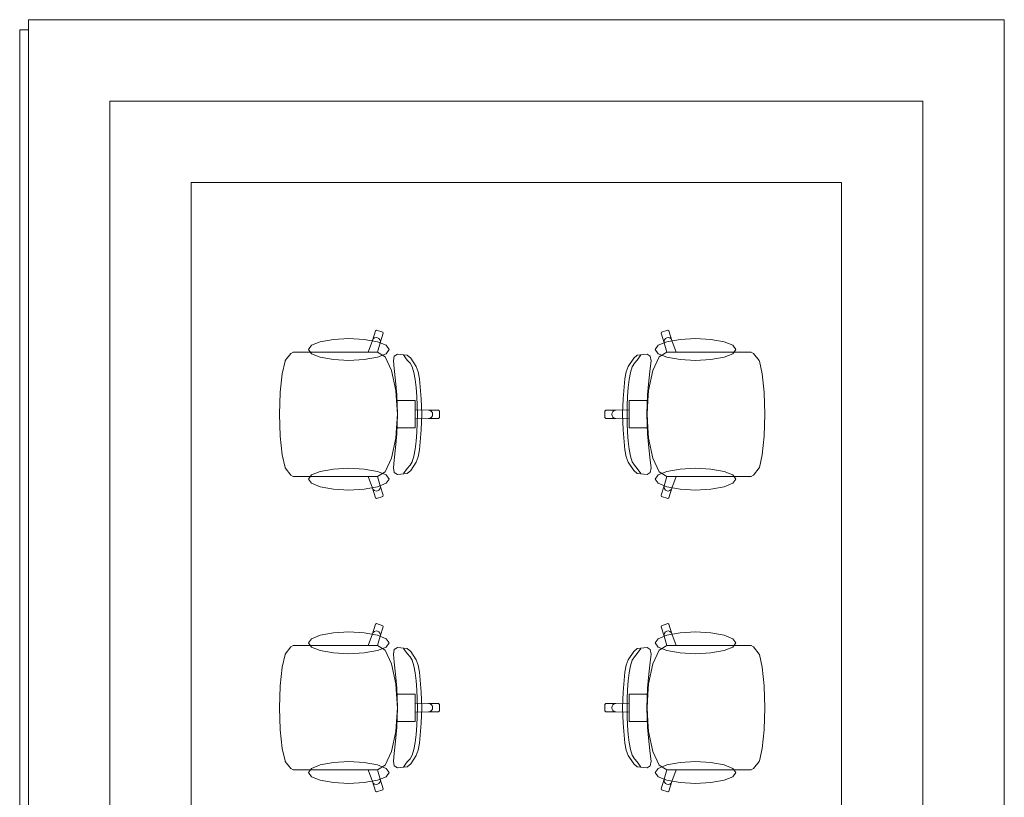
# Model space of a CAD drawing. Header units: millimetres. Extents: x -14761 to 157739, y -22400 to 107990.
# Tile 56 of 190: x 56812 to 60444, y 29070 to 31938. Entities that reach past the tile are written whole.
import ezdxf

# ---------------------------------------------------------------- set-up
doc = ezdxf.new("R2010")
doc.units = ezdxf.units.MM
doc.header["$MEASUREMENT"] = 0
doc.linetypes.add('Wipeout_Contour', pattern=[1000, 0, -1000])
doc.layers.add('Интерьер - конструкции мебели', color=7, linetype='Continuous')
doc.layers.add('Интерьер - Мебель', color=7, linetype='Continuous')

msp = doc.modelspace()

# ---------------------------------------------------------------- linework, layer by layer
at = {"layer": 'Интерьер - конструкции мебели', "color": 7, "linetype": 'Continuous', "lineweight": 15, "flags": 128}
msp.add_lwpolyline([(60444.3, 31900), (56812.2, 31900), (56812.2, 23437.9), (60444.3, 23437.9), (60444.3, 26425), (60444.3, 27575)], close=True, dxfattribs=at)
at = {"layer": 'Интерьер - Мебель', "color": 7, "linetype": 'Continuous', "lineweight": 15}
for p, q in [((58113.5, 30755.4), (58124.9, 30790.8)), ((58116.4, 30760.5), (58121, 30764.2)), ((58121, 30764.2), (58126.6, 30765.8)), ((58124.9, 30790.8), (58128.7, 30792.7)), ((58126.6, 30765.8), (58132.4, 30765.1)), ((58128.7, 30792.7), (58151.5, 30785.3)), ((58132.4, 30765.1), (58137.5, 30762.2)), ((58153.4, 30781.5), (58142, 30746.1)), ((58151.5, 30785.3), (58153.4, 30781.5)), ((59180.3, 30785.3), (59178.4, 30781.5)), ((59178.4, 30781.5), (59189.8, 30746.1)), ((59203.1, 30792.7), (59180.3, 30785.3)), ((59199.4, 30765.1), (59194.3, 30762.2)), ((59205.2, 30765.8), (59199.4, 30765.1)), ((59206.9, 30790.8), (59203.1, 30792.7)), ((59210.8, 30764.2), (59205.2, 30765.8)), ((59218.3, 30755.4), (59206.9, 30790.8)), ((59215.4, 30760.5), (59210.8, 30764.2)), ((58097.8, 30712), (58113.5, 30755.4)), ((58113.5, 30755.4), (58116.4, 30760.5)), ((58142, 30746.1), (58132.3, 30711.9)), ((58137.5, 30762.2), (58141.1, 30757.6)), ((58141.1, 30757.6), (58142.7, 30751.9)), ((58142.7, 30751.9), (58142, 30746.1)), ((59190.7, 30757.6), (59189.1, 30751.9)), ((59189.1, 30751.9), (59189.8, 30746.1)), ((59189.8, 30746.1), (59199.5, 30711.9)), ((59194.3, 30762.2), (59190.7, 30757.6)), ((59218.3, 30755.4), (59215.4, 30760.5)), ((59233.9, 30712), (59218.3, 30755.4)), ((57791.9, 30680.7), (57813, 30707.5)), ((57813, 30707.5), (57821.6, 30712)), ((57821.6, 30712), (57852.7, 30712)), ((57852.7, 30712), (57888.7, 30712)), ((57888.7, 30712), (58097.8, 30712)), ((58132.1, 30712), (58097.8, 30712)), ((58132.1, 30712), (58132.3, 30711.9)), ((58132.3, 30711.9), (58160.2, 30694.6)), ((58160.2, 30694.6), (58183.9, 30644.9)), ((58190.7, 30680.2), (58193.7, 30697.4)), ((58193.7, 30697.4), (58205.3, 30704.1)), ((58205.3, 30704.1), (58241.3, 30700.8)), ((58230.8, 30697.8), (58228.2, 30701.5)), ((58235.9, 30691.5), (58230.8, 30697.8)), ((58242.1, 30682.5), (58235.9, 30691.5)), ((58241.3, 30700.8), (58254.5, 30690.3)), ((59090.5, 30700.8), (59077.3, 30690.3)), ((59089.7, 30682.5), (59095.9, 30691.5)), ((59126.5, 30704.1), (59090.5, 30700.8)), ((59095.9, 30691.5), (59101, 30697.8)), ((59101, 30697.8), (59103.6, 30701.5)), ((59138.1, 30697.4), (59126.5, 30704.1)), ((59141.1, 30680.2), (59138.1, 30697.4)), ((59171.6, 30694.6), (59147.9, 30644.9)), ((59199.5, 30711.9), (59171.6, 30694.6)), ((59199.7, 30712), (59199.5, 30711.9)), ((59199.7, 30712), (59233.9, 30712)), ((59443.1, 30712), (59233.9, 30712)), ((59479.1, 30712), (59443.1, 30712)), ((59510.2, 30712), (59479.1, 30712)), ((59518.8, 30707.5), (59510.2, 30712)), ((59539.9, 30680.7), (59518.8, 30707.5)), ((57780.3, 30632.6), (57791, 30678.5)), ((57791, 30678.5), (57791.9, 30680.7)), ((58193.2, 30651.3), (58190.7, 30680.2)), ((58252.2, 30670.8), (58242.1, 30682.5)), ((58259.8, 30657.6), (58252.2, 30670.8)), ((58254.5, 30690.3), (58274.6, 30659.3)), ((58266.1, 30637.2), (58259.8, 30657.6)), ((58274.6, 30659.3), (58281.8, 30639.3)), ((59057.2, 30659.3), (59049.9, 30639.3)), ((59077.3, 30690.3), (59057.2, 30659.3)), ((59065.7, 30637.2), (59072, 30657.6)), ((59072, 30657.6), (59079.6, 30670.8)), ((59079.6, 30670.8), (59089.7, 30682.5)), ((59138.5, 30651.3), (59141.1, 30680.2)), ((59540.8, 30678.5), (59539.9, 30680.7)), ((59551.5, 30632.6), (59540.8, 30678.5)), ((57773.1, 30563.8), (57780.3, 30632.6)), ((58183.9, 30644.9), (58199.8, 30570.5)), ((58199.1, 30606), (58193.2, 30651.3)), ((58271, 30611.3), (58266.1, 30637.2)), ((58281.8, 30639.3), (58286.6, 30613.4)), ((59049.9, 30639.3), (59045.1, 30613.4)), ((59060.7, 30611.3), (59065.7, 30637.2)), ((59147.9, 30644.9), (59132, 30570.5)), ((59132.7, 30606), (59138.5, 30651.3)), ((59558.6, 30563.8), (59551.5, 30632.6)), ((58203.7, 30555), (58199.1, 30606)), ((58274.7, 30581.3), (58271, 30611.3)), ((58286.6, 30613.4), (58293.6, 30540.2)), ((59045.1, 30613.4), (59038.2, 30540.2)), ((59057, 30581.3), (59060.7, 30611.3)), ((59128.1, 30555), (59132.7, 30606)), ((57770.6, 30482.7), (57773, 30562.8)), ((57773, 30562.8), (57773.1, 30563.8)), ((58199.8, 30570.5), (58202.2, 30533.1)), ((58206.1, 30482.7), (58203.7, 30555)), ((58277.3, 30548.8), (58274.7, 30581.3)), ((58278.7, 30515.5), (58277.3, 30548.8)), ((59053.1, 30515.5), (59054.5, 30548.8)), ((59054.5, 30548.8), (59057, 30581.3)), ((59125.7, 30482.7), (59128.1, 30555)), ((59132, 30570.5), (59129.6, 30533.1)), ((59558.7, 30562.8), (59558.6, 30563.8)), ((59561.2, 30482.7), (59558.7, 30562.8)), ((58202.2, 30533.1), (58205.4, 30482.7)), ((58202.2, 30533.1), (58240.9, 30533.1)), ((58240.9, 30533.1), (58270.8, 30533.1)), ((58270.8, 30533.1), (58270.8, 30499.6)), ((58279.2, 30482.7), (58278.7, 30515.5)), ((58293.6, 30540.2), (58295.8, 30482.7)), ((59038.2, 30540.2), (59036, 30482.7)), ((59052.6, 30482.7), (59053.1, 30515.5)), ((59090.9, 30533.1), (59061, 30533.1)), ((59061, 30533.1), (59061, 30499.6)), ((59129.6, 30533.1), (59090.9, 30533.1)), ((59129.6, 30533.1), (59126.4, 30482.7)), ((57770.6, 30482.7), (57773, 30402.7)), ((58202.2, 30432.4), (58205.4, 30482.7)), ((58206.1, 30482.7), (58203.7, 30410.4)), ((58270.8, 30499.6), (58270.8, 30482.7)), ((58270.8, 30499.6), (58320.7, 30497.8)), ((58270.8, 30465.8), (58270.8, 30482.7)), ((58279.2, 30482.7), (58278.7, 30450)), ((58293.6, 30425.2), (58295.8, 30482.7)), ((58320.7, 30497.8), (58326.4, 30496.7)), ((58320.7, 30497.8), (58357.6, 30497.8)), ((58326.4, 30496.7), (58331.3, 30493.4)), ((58331.3, 30493.4), (58334.5, 30488.5)), ((58331.3, 30472.1), (58334.5, 30477)), ((58334.5, 30488.5), (58335.6, 30482.7)), ((58334.5, 30477), (58335.6, 30482.7)), ((58357.6, 30497.8), (58360.6, 30494.8)), ((58360.6, 30494.8), (58360.6, 30482.7)), ((58360.6, 30470.7), (58360.6, 30482.7)), ((58974.2, 30497.8), (58971.2, 30494.8)), ((58971.2, 30494.8), (58971.2, 30482.7)), ((58971.2, 30470.7), (58971.2, 30482.7)), ((59011.1, 30497.8), (58974.2, 30497.8)), ((58997.3, 30488.5), (58996.1, 30482.7)), ((58997.3, 30477), (58996.1, 30482.7)), ((59000.5, 30493.4), (58997.3, 30488.5)), ((59000.5, 30472.1), (58997.3, 30477)), ((59005.4, 30496.7), (59000.5, 30493.4)), ((59011.1, 30497.8), (59005.4, 30496.7)), ((59061, 30499.6), (59011.1, 30497.8)), ((59038.2, 30425.2), (59036, 30482.7)), ((59052.6, 30482.7), (59053.1, 30450)), ((59061, 30499.6), (59061, 30482.7)), ((59061, 30465.8), (59061, 30482.7)), ((59125.7, 30482.7), (59128.1, 30410.4)), ((59129.6, 30432.4), (59126.4, 30482.7)), ((59561.2, 30482.7), (59558.7, 30402.7)), ((58270.8, 30465.8), (58320.7, 30467.6)), ((58270.8, 30432.4), (58270.8, 30465.8)), ((58278.7, 30450), (58277.3, 30416.6)), ((58320.7, 30467.6), (58326.4, 30468.8)), ((58320.7, 30467.6), (58357.6, 30467.6)), ((58326.4, 30468.8), (58331.3, 30472.1)), ((58357.6, 30467.6), (58360.6, 30470.7)), ((58974.2, 30467.6), (58971.2, 30470.7)), ((59011.1, 30467.6), (58974.2, 30467.6)), ((59005.4, 30468.8), (59000.5, 30472.1)), ((59011.1, 30467.6), (59005.4, 30468.8)), ((59061, 30465.8), (59011.1, 30467.6)), ((59053.1, 30450), (59054.5, 30416.6)), ((59061, 30432.4), (59061, 30465.8)), ((57773, 30402.7), (57773.1, 30401.6)), ((57773.1, 30401.6), (57780.3, 30332.9)), ((58203.7, 30410.4), (58199.1, 30359.5)), ((58199.8, 30395), (58202.2, 30432.4)), ((58202.2, 30432.4), (58240.9, 30432.4)), ((58240.9, 30432.4), (58270.8, 30432.4)), ((58277.3, 30416.6), (58274.7, 30384.2)), ((58286.6, 30352), (58293.6, 30425.2)), ((59045.1, 30352), (59038.2, 30425.2)), ((59054.5, 30416.6), (59057, 30384.2)), ((59090.9, 30432.4), (59061, 30432.4)), ((59129.6, 30432.4), (59090.9, 30432.4)), ((59128.1, 30410.4), (59132.7, 30359.5)), ((59132, 30395), (59129.6, 30432.4)), ((59558.6, 30401.6), (59551.5, 30332.9)), ((59558.7, 30402.7), (59558.6, 30401.6)), ((58183.9, 30320.6), (58199.8, 30395)), ((58274.7, 30384.2), (58271, 30354.2)), ((59057, 30384.2), (59060.7, 30354.2)), ((59147.9, 30320.6), (59132, 30395)), ((57780.3, 30332.9), (57791, 30287)), ((58199.1, 30359.5), (58193.2, 30314.2)), ((58266.1, 30328.3), (58259.8, 30307.9)), ((58271, 30354.2), (58266.1, 30328.3)), ((58281.8, 30326.2), (58286.6, 30352)), ((59049.9, 30326.2), (59045.1, 30352)), ((59060.7, 30354.2), (59065.7, 30328.3)), ((59065.7, 30328.3), (59072, 30307.9)), ((59132.7, 30359.5), (59138.5, 30314.2)), ((59551.5, 30332.9), (59540.8, 30287)), ((58160.2, 30270.9), (58183.9, 30320.6)), ((58193.2, 30314.2), (58190.7, 30285.3)), ((58252.2, 30294.7), (58242.1, 30283)), ((58259.8, 30307.9), (58252.2, 30294.7)), ((58254.5, 30275.2), (58274.6, 30306.2)), ((58274.6, 30306.2), (58281.8, 30326.2)), ((59057.2, 30306.2), (59049.9, 30326.2)), ((59077.3, 30275.2), (59057.2, 30306.2)), ((59072, 30307.9), (59079.6, 30294.7)), ((59079.6, 30294.7), (59089.7, 30283)), ((59138.5, 30314.2), (59141.1, 30285.3)), ((59171.6, 30270.9), (59147.9, 30320.6)), ((57791, 30287), (57791.9, 30284.8)), ((57791.9, 30284.8), (57813, 30258)), ((57813, 30258), (57821.6, 30253.5)), ((58132.3, 30253.6), (58160.2, 30270.9)), ((58190.7, 30285.3), (58193.7, 30268.1)), ((58193.7, 30268.1), (58205.3, 30261.3)), ((58205.3, 30261.3), (58241.3, 30264.6)), ((58230.8, 30267.7), (58228.2, 30264)), ((58235.9, 30274), (58230.8, 30267.7)), ((58242.1, 30283), (58235.9, 30274)), ((58241.3, 30264.6), (58254.5, 30275.2)), ((59090.5, 30264.6), (59077.3, 30275.2)), ((59089.7, 30283), (59095.9, 30274)), ((59126.5, 30261.3), (59090.5, 30264.6)), ((59095.9, 30274), (59101, 30267.7)), ((59101, 30267.7), (59103.6, 30264)), ((59138.1, 30268.1), (59126.5, 30261.3)), ((59141.1, 30285.3), (59138.1, 30268.1)), ((59199.5, 30253.6), (59171.6, 30270.9)), ((59518.8, 30258), (59510.2, 30253.5)), ((59539.9, 30284.8), (59518.8, 30258)), ((59540.8, 30287), (59539.9, 30284.8)), ((57821.6, 30253.5), (57852.7, 30253.5)), ((57852.7, 30253.5), (57888.7, 30253.5)), ((57888.7, 30253.5), (58097.8, 30253.5)), ((58132.1, 30253.5), (58097.8, 30253.5)), ((58097.8, 30253.5), (58113.5, 30210.1)), ((58132.1, 30253.5), (58132.3, 30253.6)), ((58142, 30219.4), (58132.3, 30253.6)), ((58142.7, 30213.6), (58142, 30219.4)), ((58153.4, 30184), (58142, 30219.4)), ((59178.4, 30184), (59189.8, 30219.4)), ((59189.1, 30213.6), (59189.8, 30219.4)), ((59189.8, 30219.4), (59199.5, 30253.6)), ((59199.7, 30253.5), (59199.5, 30253.6)), ((59199.7, 30253.5), (59233.9, 30253.5)), ((59233.9, 30253.5), (59218.3, 30210.1)), ((59443.1, 30253.5), (59233.9, 30253.5)), ((59479.1, 30253.5), (59443.1, 30253.5)), ((59510.2, 30253.5), (59479.1, 30253.5)), ((58113.5, 30210.1), (58116.4, 30205)), ((58113.5, 30210.1), (58124.9, 30174.7)), ((58116.4, 30205), (58121, 30201.3)), ((58121, 30201.3), (58126.6, 30199.7)), ((58126.6, 30199.7), (58132.4, 30200.4)), ((58132.4, 30200.4), (58137.5, 30203.3)), ((58137.5, 30203.3), (58141.1, 30207.9)), ((58141.1, 30207.9), (58142.7, 30213.6)), ((58151.5, 30180.2), (58153.4, 30184)), ((59180.3, 30180.2), (59178.4, 30184)), ((59190.7, 30207.9), (59189.1, 30213.6)), ((59194.3, 30203.3), (59190.7, 30207.9)), ((59199.4, 30200.4), (59194.3, 30203.3)), ((59205.2, 30199.7), (59199.4, 30200.4)), ((59210.8, 30201.3), (59205.2, 30199.7)), ((59218.3, 30210.1), (59206.9, 30174.7)), ((59215.4, 30205), (59210.8, 30201.3)), ((59218.3, 30210.1), (59215.4, 30205)), ((58124.9, 30174.7), (58128.7, 30172.7)), ((58128.7, 30172.7), (58151.5, 30180.2)), ((59203.1, 30172.7), (59180.3, 30180.2)), ((59206.9, 30174.7), (59203.1, 30172.7)), ((58124.9, 29708.8), (58128.7, 29710.8)), ((58128.7, 29710.8), (58151.5, 29703.3)), ((59203.1, 29710.8), (59180.3, 29703.3)), ((59206.9, 29708.8), (59203.1, 29710.8)), ((58113.5, 29673.4), (58124.9, 29708.8)), ((58113.5, 29673.4), (58116.4, 29678.6)), ((58116.4, 29678.6), (58121, 29682.2)), ((58121, 29682.2), (58126.6, 29683.8)), ((58126.6, 29683.8), (58132.4, 29683.1)), ((58132.4, 29683.1), (58137.5, 29680.2)), ((58137.5, 29680.2), (58141.1, 29675.6)), ((58141.1, 29675.6), (58142.7, 29669.9)), ((58153.4, 29699.5), (58142, 29664.1)), ((58151.5, 29703.3), (58153.4, 29699.5)), ((59180.3, 29703.3), (59178.4, 29699.5)), ((59178.4, 29699.5), (59189.8, 29664.1)), ((59190.7, 29675.6), (59189.1, 29669.9)), ((59194.3, 29680.2), (59190.7, 29675.6)), ((59199.4, 29683.1), (59194.3, 29680.2)), ((59205.2, 29683.8), (59199.4, 29683.1)), ((59210.8, 29682.2), (59205.2, 29683.8)), ((59218.3, 29673.4), (59206.9, 29708.8)), ((59215.4, 29678.6), (59210.8, 29682.2)), ((59218.3, 29673.4), (59215.4, 29678.6)), ((58097.8, 29630), (58113.5, 29673.4)), ((58142, 29664.1), (58132.3, 29629.9)), ((58142.7, 29669.9), (58142, 29664.1)), ((59189.1, 29669.9), (59189.8, 29664.1)), ((59189.8, 29664.1), (59199.5, 29629.9)), ((59233.9, 29630), (59218.3, 29673.4)), ((57791.9, 29598.7), (57813, 29625.5)), ((57813, 29625.5), (57821.6, 29630)), ((57821.6, 29630), (57852.7, 29630)), ((57852.7, 29630), (57888.7, 29630)), ((57888.7, 29630), (58097.8, 29630)), ((58132.1, 29630), (58097.8, 29630)), ((58132.1, 29630), (58132.3, 29629.9)), ((58132.3, 29629.9), (58160.2, 29612.6)), ((58160.2, 29612.6), (58183.9, 29562.9)), ((58190.7, 29598.2), (58193.7, 29615.5)), ((58193.7, 29615.5), (58205.3, 29622.2)), ((58205.3, 29622.2), (58241.3, 29618.9)), ((58230.8, 29615.8), (58228.2, 29619.5)), ((58235.9, 29609.5), (58230.8, 29615.8)), ((58242.1, 29600.5), (58235.9, 29609.5)), ((58241.3, 29618.9), (58254.5, 29608.3)), ((58254.5, 29608.3), (58274.6, 29577.3)), ((59077.3, 29608.3), (59057.2, 29577.3)), ((59090.5, 29618.9), (59077.3, 29608.3)), ((59089.7, 29600.5), (59095.9, 29609.5)), ((59126.5, 29622.2), (59090.5, 29618.9)), ((59095.9, 29609.5), (59101, 29615.8)), ((59101, 29615.8), (59103.6, 29619.5)), ((59138.1, 29615.5), (59126.5, 29622.2)), ((59141.1, 29598.2), (59138.1, 29615.5)), ((59171.6, 29612.6), (59147.9, 29562.9)), ((59199.5, 29629.9), (59171.6, 29612.6)), ((59199.7, 29630), (59199.5, 29629.9)), ((59199.7, 29630), (59233.9, 29630)), ((59443.1, 29630), (59233.9, 29630)), ((59479.1, 29630), (59443.1, 29630)), ((59510.2, 29630), (59479.1, 29630)), ((59518.8, 29625.5), (59510.2, 29630)), ((59539.9, 29598.7), (59518.8, 29625.5)), ((57780.3, 29550.6), (57791, 29596.6)), ((57791, 29596.6), (57791.9, 29598.7)), ((58193.2, 29569.3), (58190.7, 29598.2)), ((58199.1, 29524), (58193.2, 29569.3)), ((58252.2, 29588.8), (58242.1, 29600.5)), ((58259.8, 29575.6), (58252.2, 29588.8)), ((58266.1, 29555.2), (58259.8, 29575.6)), ((58274.6, 29577.3), (58281.8, 29557.4)), ((59057.2, 29577.3), (59049.9, 29557.4)), ((59065.7, 29555.2), (59072, 29575.6)), ((59072, 29575.6), (59079.6, 29588.8)), ((59079.6, 29588.8), (59089.7, 29600.5)), ((59132.7, 29524), (59138.5, 29569.3)), ((59138.5, 29569.3), (59141.1, 29598.2)), ((59540.8, 29596.6), (59539.9, 29598.7)), ((59551.5, 29550.6), (59540.8, 29596.6)), ((57773.1, 29481.9), (57780.3, 29550.6)), ((58183.9, 29562.9), (58199.8, 29488.5)), ((58271, 29529.3), (58266.1, 29555.2)), ((58274.7, 29499.3), (58271, 29529.3)), ((58281.8, 29557.4), (58286.6, 29531.5)), ((58286.6, 29531.5), (58293.6, 29458.3)), ((59045.1, 29531.5), (59038.2, 29458.3)), ((59049.9, 29557.4), (59045.1, 29531.5)), ((59057, 29499.3), (59060.7, 29529.3)), ((59060.7, 29529.3), (59065.7, 29555.2)), ((59147.9, 29562.9), (59132, 29488.5)), ((59558.6, 29481.9), (59551.5, 29550.6)), ((58203.7, 29473.1), (58199.1, 29524)), ((58277.3, 29466.9), (58274.7, 29499.3)), ((59054.5, 29466.9), (59057, 29499.3)), ((59128.1, 29473.1), (59132.7, 29524)), ((57770.6, 29400.8), (57773, 29480.8)), ((57773, 29480.8), (57773.1, 29481.9)), ((58199.8, 29488.5), (58202.2, 29451.1)), ((58206.1, 29400.8), (58203.7, 29473.1)), ((58278.7, 29433.5), (58277.3, 29466.9)), ((58293.6, 29458.3), (58295.8, 29400.8)), ((59038.2, 29458.3), (59036, 29400.8)), ((59053.1, 29433.5), (59054.5, 29466.9)), ((59125.7, 29400.8), (59128.1, 29473.1)), ((59132, 29488.5), (59129.6, 29451.1)), ((59558.7, 29480.8), (59558.6, 29481.9)), ((59561.2, 29400.8), (59558.7, 29480.8)), ((58202.2, 29451.1), (58205.4, 29400.8)), ((58202.2, 29451.1), (58240.9, 29451.1)), ((58240.9, 29451.1), (58270.8, 29451.1)), ((58270.8, 29451.1), (58270.8, 29417.7)), ((58279.2, 29400.8), (58278.7, 29433.5)), ((59052.6, 29400.8), (59053.1, 29433.5)), ((59090.9, 29451.1), (59061, 29451.1)), ((59061, 29451.1), (59061, 29417.7)), ((59129.6, 29451.1), (59090.9, 29451.1)), ((59129.6, 29451.1), (59126.4, 29400.8)), ((57770.6, 29400.8), (57773, 29320.7)), ((58202.2, 29350.5), (58205.4, 29400.8)), ((58206.1, 29400.8), (58203.7, 29328.5)), ((58270.8, 29417.7), (58270.8, 29400.8)), ((58270.8, 29417.7), (58320.7, 29415.9)), ((58270.8, 29383.9), (58270.8, 29400.8)), ((58270.8, 29383.9), (58320.7, 29385.7)), ((58270.8, 29350.5), (58270.8, 29383.9)), ((58279.2, 29400.8), (58278.7, 29368.1)), ((58293.6, 29343.3), (58295.8, 29400.8)), ((58320.7, 29415.9), (58326.4, 29414.7)), ((58320.7, 29415.9), (58357.6, 29415.9)), ((58320.7, 29385.7), (58326.4, 29386.8)), ((58320.7, 29385.7), (58357.6, 29385.7)), ((58326.4, 29414.7), (58331.3, 29411.5)), ((58326.4, 29386.8), (58331.3, 29390.1)), ((58331.3, 29411.5), (58334.5, 29406.6)), ((58331.3, 29390.1), (58334.5, 29395)), ((58334.5, 29406.6), (58335.6, 29400.8)), ((58334.5, 29395), (58335.6, 29400.8)), ((58357.6, 29415.9), (58360.6, 29412.9)), ((58357.6, 29385.7), (58360.6, 29388.7)), ((58360.6, 29412.9), (58360.6, 29400.8)), ((58360.6, 29388.7), (58360.6, 29400.8)), ((58974.2, 29415.9), (58971.2, 29412.9)), ((58971.2, 29412.9), (58971.2, 29400.8)), ((58971.2, 29388.7), (58971.2, 29400.8)), ((58974.2, 29385.7), (58971.2, 29388.7)), ((59011.1, 29415.9), (58974.2, 29415.9)), ((59011.1, 29385.7), (58974.2, 29385.7)), ((58997.3, 29406.6), (58996.1, 29400.8)), ((58997.3, 29395), (58996.1, 29400.8)), ((59000.5, 29411.5), (58997.3, 29406.6)), ((59000.5, 29390.1), (58997.3, 29395)), ((59005.4, 29414.7), (59000.5, 29411.5)), ((59005.4, 29386.8), (59000.5, 29390.1)), ((59011.1, 29415.9), (59005.4, 29414.7)), ((59011.1, 29385.7), (59005.4, 29386.8)), ((59061, 29417.7), (59011.1, 29415.9)), ((59061, 29383.9), (59011.1, 29385.7)), ((59038.2, 29343.3), (59036, 29400.8)), ((59052.6, 29400.8), (59053.1, 29368.1)), ((59061, 29417.7), (59061, 29400.8)), ((59061, 29383.9), (59061, 29400.8)), ((59061, 29350.5), (59061, 29383.9)), ((59125.7, 29400.8), (59128.1, 29328.5)), ((59129.6, 29350.5), (59126.4, 29400.8)), ((59561.2, 29400.8), (59558.7, 29320.7)), ((58199.8, 29313), (58202.2, 29350.5)), ((58202.2, 29350.5), (58240.9, 29350.5)), ((58240.9, 29350.5), (58270.8, 29350.5)), ((58278.7, 29368.1), (58277.3, 29334.7)), ((59053.1, 29368.1), (59054.5, 29334.7)), ((59090.9, 29350.5), (59061, 29350.5)), ((59129.6, 29350.5), (59090.9, 29350.5)), ((59132, 29313), (59129.6, 29350.5)), ((57773, 29320.7), (57773.1, 29319.7)), ((57773.1, 29319.7), (57780.3, 29250.9)), ((58183.9, 29238.7), (58199.8, 29313)), ((58203.7, 29328.5), (58199.1, 29277.5)), ((58277.3, 29334.7), (58274.7, 29302.2)), ((58286.6, 29270.1), (58293.6, 29343.3)), ((59045.1, 29270.1), (59038.2, 29343.3)), ((59054.5, 29334.7), (59057, 29302.2)), ((59128.1, 29328.5), (59132.7, 29277.5)), ((59147.9, 29238.7), (59132, 29313)), ((59558.6, 29319.7), (59551.5, 29250.9)), ((59558.7, 29320.7), (59558.6, 29319.7)), ((58199.1, 29277.5), (58193.2, 29232.2)), ((58274.7, 29302.2), (58271, 29272.3)), ((59057, 29302.2), (59060.7, 29272.3)), ((59132.7, 29277.5), (59138.5, 29232.2)), ((57780.3, 29250.9), (57791, 29205)), ((58160.2, 29189), (58183.9, 29238.7)), ((58266.1, 29246.3), (58259.8, 29226)), ((58271, 29272.3), (58266.1, 29246.3)), ((58274.6, 29224.2), (58281.8, 29244.2)), ((58281.8, 29244.2), (58286.6, 29270.1)), ((59049.9, 29244.2), (59045.1, 29270.1)), ((59057.2, 29224.2), (59049.9, 29244.2)), ((59060.7, 29272.3), (59065.7, 29246.3)), ((59065.7, 29246.3), (59072, 29226)), ((59171.6, 29189), (59147.9, 29238.7)), ((59551.5, 29250.9), (59540.8, 29205)), ((57791, 29205), (57791.9, 29202.9)), ((57791.9, 29202.9), (57813, 29176.1)), ((58193.2, 29232.2), (58190.7, 29203.3)), ((58190.7, 29203.3), (58193.7, 29186.1)), ((58252.2, 29212.8), (58242.1, 29201.1)), ((58259.8, 29226), (58252.2, 29212.8)), ((58254.5, 29193.2), (58274.6, 29224.2)), ((59077.3, 29193.2), (59057.2, 29224.2)), ((59072, 29226), (59079.6, 29212.8)), ((59079.6, 29212.8), (59089.7, 29201.1)), ((59141.1, 29203.3), (59138.1, 29186.1)), ((59138.5, 29232.2), (59141.1, 29203.3)), ((59539.9, 29202.9), (59518.8, 29176.1)), ((59540.8, 29205), (59539.9, 29202.9)), ((57813, 29176.1), (57821.6, 29171.5)), ((57821.6, 29171.5), (57852.7, 29171.5)), ((57852.7, 29171.5), (57888.7, 29171.5)), ((57888.7, 29171.5), (58097.8, 29171.5)), ((58132.1, 29171.5), (58097.8, 29171.5)), ((58097.8, 29171.5), (58113.5, 29128.1)), ((58132.1, 29171.5), (58132.3, 29171.6)), ((58132.3, 29171.6), (58160.2, 29189)), ((58142, 29137.5), (58132.3, 29171.6)), ((58193.7, 29186.1), (58205.3, 29179.4)), ((58205.3, 29179.4), (58241.3, 29182.7)), ((58230.8, 29185.8), (58228.2, 29182)), ((58235.9, 29192), (58230.8, 29185.8)), ((58242.1, 29201.1), (58235.9, 29192)), ((58241.3, 29182.7), (58254.5, 29193.2)), ((59090.5, 29182.7), (59077.3, 29193.2)), ((59089.7, 29201.1), (59095.9, 29192)), ((59126.5, 29179.4), (59090.5, 29182.7)), ((59095.9, 29192), (59101, 29185.8)), ((59101, 29185.8), (59103.6, 29182)), ((59138.1, 29186.1), (59126.5, 29179.4)), ((59199.5, 29171.6), (59171.6, 29189)), ((59189.8, 29137.5), (59199.5, 29171.6)), ((59199.7, 29171.5), (59199.5, 29171.6)), ((59199.7, 29171.5), (59233.9, 29171.5)), ((59233.9, 29171.5), (59218.3, 29128.1)), ((59443.1, 29171.5), (59233.9, 29171.5)), ((59479.1, 29171.5), (59443.1, 29171.5)), ((59510.2, 29171.5), (59479.1, 29171.5)), ((59518.8, 29176.1), (59510.2, 29171.5)), ((58141.1, 29125.9), (58142.7, 29131.6)), ((58142.7, 29131.6), (58142, 29137.5)), ((58153.4, 29102), (58142, 29137.5)), ((59178.4, 29102), (59189.8, 29137.5)), ((59189.1, 29131.6), (59189.8, 29137.5)), ((59190.7, 29125.9), (59189.1, 29131.6)), ((58113.5, 29128.1), (58116.4, 29123)), ((58113.5, 29128.1), (58124.9, 29092.7)), ((58116.4, 29123), (58121, 29119.3)), ((58121, 29119.3), (58126.6, 29117.7)), ((58126.6, 29117.7), (58132.4, 29118.4)), ((58128.7, 29090.8), (58151.5, 29098.2)), ((58132.4, 29118.4), (58137.5, 29121.3)), ((58137.5, 29121.3), (58141.1, 29125.9)), ((58151.5, 29098.2), (58153.4, 29102)), ((59180.3, 29098.2), (59178.4, 29102)), ((59203.1, 29090.8), (59180.3, 29098.2)), ((59194.3, 29121.3), (59190.7, 29125.9)), ((59199.4, 29118.4), (59194.3, 29121.3)), ((59205.2, 29117.7), (59199.4, 29118.4)), ((59210.8, 29119.3), (59205.2, 29117.7)), ((59218.3, 29128.1), (59206.9, 29092.7)), ((59215.4, 29123), (59210.8, 29119.3)), ((59218.3, 29128.1), (59215.4, 29123)), ((58124.9, 29092.7), (58128.7, 29090.8)), ((59206.9, 29092.7), (59203.1, 29090.8))]:
    msp.add_line(p, q, dxfattribs=at)
at = {"layer": 'Интерьер - Мебель', "color": 7, "linetype": 'Continuous', "lineweight": 15, "flags": 128}
for points in [[(58026.5, 30762), (58083.5, 30758.9), (58131.9, 30750.2), (58164.2, 30737.2), (58175.5, 30721.7), (58164.2, 30706.3), (58131.9, 30693.3), (58083.5, 30684.6), (58026.5, 30681.5), (57969.5, 30684.6), (57921.1, 30693.3), (57888.8, 30706.3), (57877.5, 30721.7), (57888.8, 30737.2), (57921.1, 30750.2), (57969.5, 30758.9)], [(59305.3, 30762), (59248.3, 30758.9), (59199.9, 30750.2), (59167.6, 30737.2), (59156.3, 30721.7), (59167.6, 30706.3), (59199.9, 30693.3), (59248.3, 30684.6), (59305.3, 30681.5), (59362.3, 30684.6), (59410.6, 30693.3), (59442.9, 30706.3), (59454.3, 30721.7), (59442.9, 30737.2), (59410.6, 30750.2), (59362.3, 30758.9)], [(58026.5, 30203.5), (58083.5, 30206.5), (58131.9, 30215.3), (58164.2, 30228.3), (58175.5, 30243.7), (58164.2, 30259.1), (58131.9, 30272.2), (58083.5, 30280.9), (58026.5, 30284), (57969.5, 30280.9), (57921.1, 30272.2), (57888.8, 30259.1), (57877.5, 30243.7), (57888.8, 30228.3), (57921.1, 30215.3), (57969.5, 30206.5)], [(59305.3, 30203.5), (59248.3, 30206.5), (59199.9, 30215.3), (59167.6, 30228.3), (59156.3, 30243.7), (59167.6, 30259.1), (59199.9, 30272.2), (59248.3, 30280.9), (59305.3, 30284), (59362.3, 30280.9), (59410.6, 30272.2), (59442.9, 30259.1), (59454.3, 30243.7), (59442.9, 30228.3), (59410.6, 30215.3), (59362.3, 30206.5)], [(58026.5, 29680), (58083.5, 29677), (58131.9, 29668.2), (58164.2, 29655.2), (58175.5, 29639.8), (58164.2, 29624.4), (58131.9, 29611.3), (58083.5, 29602.6), (58026.5, 29599.5), (57969.5, 29602.6), (57921.1, 29611.3), (57888.8, 29624.4), (57877.5, 29639.8), (57888.8, 29655.2), (57921.1, 29668.2), (57969.5, 29677)], [(59305.3, 29680), (59248.3, 29677), (59199.9, 29668.2), (59167.6, 29655.2), (59156.3, 29639.8), (59167.6, 29624.4), (59199.9, 29611.3), (59248.3, 29602.6), (59305.3, 29599.5), (59362.3, 29602.6), (59410.6, 29611.3), (59442.9, 29624.4), (59454.3, 29639.8), (59442.9, 29655.2), (59410.6, 29668.2), (59362.3, 29677)], [(58026.5, 29121.5), (58083.5, 29124.6), (58131.9, 29133.3), (58164.2, 29146.4), (58175.5, 29161.8), (58164.2, 29177.2), (58131.9, 29190.2), (58083.5, 29199), (58026.5, 29202), (57969.5, 29199), (57921.1, 29190.2), (57888.8, 29177.2), (57877.5, 29161.8), (57888.8, 29146.4), (57921.1, 29133.3), (57969.5, 29124.6)], [(59305.3, 29121.5), (59248.3, 29124.6), (59199.9, 29133.3), (59167.6, 29146.4), (59156.3, 29161.8), (59167.6, 29177.2), (59199.9, 29190.2), (59248.3, 29199), (59305.3, 29202), (59362.3, 29199), (59410.6, 29190.2), (59442.9, 29177.2), (59454.3, 29161.8), (59442.9, 29146.4), (59410.6, 29133.3), (59362.3, 29124.6)]]:
    msp.add_lwpolyline(points, close=True, dxfattribs=at)

# ---------------------------------------------------------------- next in the draw order: wipeouts: each hides what was drawn before it
at = {"color": 254, "linetype": 'Wipeout_Contour', "lineweight": 0, "ltscale": 195575.785215}
msp.add_wipeout([(57144.3, 31637.9), (56844.3, 31937.9), (56844.3, 31637.9)], dxfattribs=at).dxf.layer = 'Интерьер - конструкции мебели'
at = {"color": 254, "linetype": 'Wipeout_Contour', "lineweight": 0, "ltscale": 204544.413476}
msp.add_wipeout([(60144.3, 31637.9), (60444.3, 31637.9), (60444.3, 31937.9)], dxfattribs=at).dxf.layer = 'Интерьер - конструкции мебели'

# ---------------------------------------------------------------- next in the draw order: wipeouts: each hides what was drawn before it
at = {"color": 254, "linetype": 'Wipeout_Contour', "lineweight": 0, "ltscale": 195927.597412}
msp.add_wipeout([(57444.3, 31337.9), (57144.3, 31637.9), (57144.3, 31337.9)], dxfattribs=at).dxf.layer = 'Интерьер - конструкции мебели'
at = {"color": 254, "linetype": 'Wipeout_Contour', "lineweight": 0, "ltscale": 203329.277211}
msp.add_wipeout([(59844.3, 31337.9), (60144.3, 31337.9), (60144.3, 31637.9)], dxfattribs=at).dxf.layer = 'Интерьер - конструкции мебели'

# ---------------------------------------------------------------- next in the draw order: wipeouts: each hides what was drawn before it
at = {"color": 254, "linetype": 'Wipeout_Contour', "lineweight": 0, "ltscale": 204420.297977}
msp.add_wipeout([(60144.3, 31637.9), (60444.3, 31937.9), (60144.3, 31937.9)], dxfattribs=at).dxf.layer = 'Интерьер - конструкции мебели'

# ---------------------------------------------------------------- next in the draw order: linework, layer by layer
at = {"layer": 'Интерьер - конструкции мебели', "color": 7, "linetype": 'Continuous', "lineweight": 15, "flags": 128}
msp.add_lwpolyline([(60444.3, 31937.9), (60444.3, 31637.9)], dxfattribs=at)

# ---------------------------------------------------------------- next in the draw order: wipeouts: each hides what was drawn before it
at = {"color": 254, "linetype": 'Wipeout_Contour', "lineweight": 0, "ltscale": 266837.945388}
msp.add_wipeout([(57144.3, 31637.9), (60144.3, 31637.9), (60144.3, 31937.9), (57144.3, 31937.9)], dxfattribs=at).dxf.layer = 'Интерьер - конструкции мебели'

# ---------------------------------------------------------------- next in the draw order: wipeouts: each hides what was drawn before it
at = {"color": 254, "linetype": 'Wipeout_Contour', "lineweight": 0, "ltscale": 195983.532568}
msp.add_wipeout([(57144.3, 31937.9), (56844.3, 31937.9), (57144.3, 31637.9)], dxfattribs=at).dxf.layer = 'Интерьер - конструкции мебели'
at = {"color": 254, "linetype": 'Wipeout_Contour', "lineweight": 0, "ltscale": 203204.410664}
msp.add_wipeout([(59844.3, 31337.9), (60144.3, 31637.9), (59844.3, 31637.9)], dxfattribs=at).dxf.layer = 'Интерьер - конструкции мебели'

# ---------------------------------------------------------------- next in the draw order: linework, layer by layer
at = {"layer": 'Интерьер - конструкции мебели', "color": 7, "linetype": 'Continuous', "lineweight": 15, "flags": 128}
for points in [[(56844.3, 31937.9), (56844.3, 31637.9)], [(60444.3, 31937.9), (56844.3, 31937.9)]]:
    msp.add_lwpolyline(points, dxfattribs=at)

# ---------------------------------------------------------------- next in the draw order: wipeouts: each hides what was drawn before it
at = {"color": 254, "linetype": 'Wipeout_Contour', "lineweight": 0, "ltscale": 266262.552651}
msp.add_wipeout([(57444.3, 31337.9), (59844.3, 31337.9), (59844.3, 31637.9), (57444.3, 31637.9)], dxfattribs=at).dxf.layer = 'Интерьер - конструкции мебели'

# ---------------------------------------------------------------- next in the draw order: linework, layer by layer
at = {"layer": 'Интерьер - конструкции мебели', "color": 7, "linetype": 'Continuous', "lineweight": 15}
msp.add_line((60144.3, 31637.9), (59844.3, 31637.9), dxfattribs=at)

# ---------------------------------------------------------------- next in the draw order: wipeouts: each hides what was drawn before it
at = {"color": 254, "linetype": 'Wipeout_Contour', "lineweight": 0, "ltscale": 196334.604942}
msp.add_wipeout([(57444.3, 31637.9), (57144.3, 31637.9), (57444.3, 31337.9)], dxfattribs=at).dxf.layer = 'Интерьер - конструкции мебели'

# ---------------------------------------------------------------- next in the draw order: linework, layer by layer
at = {"layer": 'Интерьер - конструкции мебели', "color": 7, "linetype": 'Continuous', "lineweight": 15}
for p, q in [((57444.3, 31637.9), (57144.3, 31637.9)), ((59844.3, 31637.9), (57444.3, 31637.9))]:
    msp.add_line(p, q, dxfattribs=at)
at = {"layer": 'Интерьер - конструкции мебели', "color": 7, "linetype": 'Continuous', "lineweight": 15, "flags": 128}
msp.add_lwpolyline([(57444.3, 31337.9), (59844.3, 31337.9)], dxfattribs=at)

# ---------------------------------------------------------------- next in the draw order: wipeouts: each hides what was drawn before it
at = {"color": 254, "linetype": 'Wipeout_Contour', "lineweight": 0, "ltscale": 268504.248924}
msp.add_wipeout([(60144.3, 31637.9), (60144.3, 27237.9), (60444.3, 27237.9), (60444.3, 31637.9)], dxfattribs=at).dxf.layer = 'Интерьер - конструкции мебели'

# ---------------------------------------------------------------- next in the draw order: linework, layer by layer
at = {"layer": 'Интерьер - конструкции мебели', "color": 7, "linetype": 'Continuous', "lineweight": 15, "flags": 128}
msp.add_lwpolyline([(60444.3, 27237.9), (60444.3, 31637.9)], dxfattribs=at)

# ---------------------------------------------------------------- next in the draw order: wipeouts: each hides what was drawn before it
at = {"color": 254, "linetype": 'Wipeout_Contour', "lineweight": 0, "ltscale": 253853.76391}
msp.add_wipeout([(57144.3, 23737.9), (57144.3, 31637.9), (56844.3, 31637.9), (56844.3, 23737.9)], dxfattribs=at).dxf.layer = 'Интерьер - конструкции мебели'
at = {"color": 254, "linetype": 'Wipeout_Contour', "lineweight": 0, "ltscale": 267147.839244}
msp.add_wipeout([(59844.3, 31337.9), (59844.3, 27237.9), (60144.3, 27237.9), (60144.3, 31337.9)], dxfattribs=at).dxf.layer = 'Интерьер - конструкции мебели'

# ---------------------------------------------------------------- next in the draw order: linework, layer by layer
at = {"layer": 'Интерьер - конструкции мебели', "color": 7, "linetype": 'Continuous', "lineweight": 15}
for p, q in [((60144.3, 31337.9), (60144.3, 31637.9)), ((60144.3, 27237.9), (60144.3, 31337.9))]:
    msp.add_line(p, q, dxfattribs=at)
at = {"layer": 'Интерьер - конструкции мебели', "color": 7, "linetype": 'Continuous', "lineweight": 15, "flags": 128}
for points in [[(56844.3, 31637.9), (56844.3, 23437.9)], [(59844.3, 31337.9), (59844.3, 27237.9)]]:
    msp.add_lwpolyline(points, dxfattribs=at)

# ---------------------------------------------------------------- next in the draw order: wipeouts: each hides what was drawn before it
at = {"color": 254, "linetype": 'Wipeout_Contour', "lineweight": 0, "ltscale": 254874.691341}
msp.add_wipeout([(57444.3, 24037.9), (57444.3, 31337.9), (57144.3, 31337.9), (57144.3, 24037.9)], dxfattribs=at).dxf.layer = 'Интерьер - конструкции мебели'

# ---------------------------------------------------------------- next in the draw order: linework, layer by layer
at = {"layer": 'Интерьер - конструкции мебели', "color": 7, "linetype": 'Continuous', "lineweight": 15}
for p, q in [((57144.3, 31637.9), (57144.3, 31337.9)), ((57144.3, 31337.9), (57144.3, 24037.9))]:
    msp.add_line(p, q, dxfattribs=at)
at = {"layer": 'Интерьер - конструкции мебели', "color": 7, "linetype": 'Continuous', "lineweight": 15, "flags": 128}
msp.add_lwpolyline([(57444.3, 24037.9), (57444.3, 31337.9)], dxfattribs=at)

doc.saveas('drawing.dxf')
